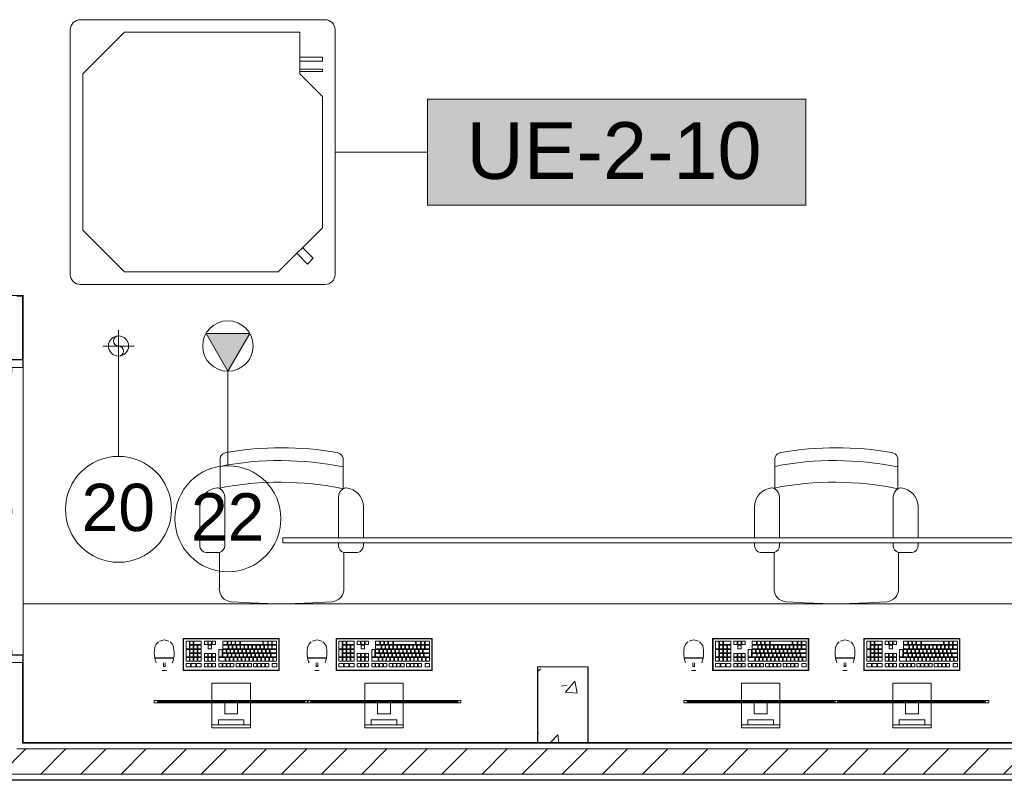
# Model space of a CAD drawing. Header units: metres. Extents: x 1.7 to 42.3, y -72.9 to -47.6.
# Tile 185 of 216: x 28.5 to 32.4, y -71.9 to -68.9. Entities that reach past the tile are written whole.
import ezdxf

# ---------------------------------------------------------------- set-up
doc = ezdxf.new("R2010")
doc.units = ezdxf.units.M
for name, pattern in [('Oculto 1_5', [0.0022, 0.0015, -0.0007]), ('Traço', [0.006, 0.003, -0.003]), ('Traço_2_', [0.006, 0.003, -0.003])]:
    doc.linetypes.add(name, pattern=pattern)
for name, color, linetype, lineweight in [('A-COLS', 7, 'Continuous', 18), ('A-FLOR', 7, 'Continuous', 18), ('A-GENM', 7, 'Continuous', 18), ('A-GLAZ', 7, 'Continuous', 18), ('A-WALL', 7, 'Continuous', 18), ('A-WALL-PATT', 7, 'Continuous', 18), ('I-FURN', 7, 'Continuous', 18), ('M-EQPM', 7, 'Continuous', 18), ('M-MNTG', 7, 'Continuous', 18), ('S-COLS', 7, 'Continuous', 18)]:
    doc.layers.add(name, color=color, linetype=linetype, lineweight=lineweight)
for name, color, linetype, lineweight, true_color in [('A-GLAZ-HDLN', 7, 'Traço', 25, 0x00007f), ('M-EQPM-IDEN', 1, 'Continuous', 9, 0xff0000), ('M-MNTG-IDEN', 1, 'Continuous', 9, 0xff0000)]:
    doc.layers.add(name, color=color, linetype=linetype, lineweight=lineweight, true_color=true_color)
doc.styles.add('Arial_1', font='arial.ttf', dxfattribs={"height": 0.1875})
doc.styles.add('Arial_2', font='arial.ttf', dxfattribs={"height": 0.225})
pattern_1 = [(50, (21.555, -62.9), (0.546555, -0.047815), [0.05715, -0.62865]), (355, (21.555, -62.9), (-0.105728, 0.573166), [0.04572, -0.50292]), (100.451, (21.601, -62.904), (0.440828, 0.525349), [0.04857, -0.53427]), (46.184, (21.555, -62.748), (0.813237, -0.12613), [0.08573, -0.94298]), (96.636, (21.623, -62.758), (0.712212, 0.742287), [0.07286, -0.80141]), (351.184, (21.555, -62.748), (0.712217, 0.742274), [0.06858, -0.75438]), (21, (21.631, -62.786), (0.454846, -0.306795), [0.05715, -0.62865]), (326, (21.631, -62.786), (0.185405, 0.55256), [0.04572, -0.50292]), (71.451, (21.669, -62.811), (0.640251, 0.245763), [0.04857, -0.53427]), (37.5, (21.555, -62.9), (0.009261, 0.2536672), [0.02515, -0.47168, 0.02515, -0.48539, -0.50482]), (37.5, (21.555, -62.9), (0.009261, 0.2536672), [-1.007, 0.02515, -0.47968]), (7.5, (21.555, -62.9), (0.2004558, 0.300546), [0.02515, -0.26594, 0.02515, -0.46025, -0.1924]), (7.5, (21.555, -62.9), (0.2004558, 0.300546), [-0.77648, 0.02515, -0.16726]), (327.5, (21.385, -62.9), (0.4067682, -0.0171882), [0.02515, -0.16535, 0.02515, -0.56921, -0.78867]), (327.5, (21.385, -62.9), (0.4067682, -0.0171882), [-0.78486, 0.02515, -0.76352]), (317.5, (21.309, -62.9), (0.444383, 0.0762794), [0.02515, -0.2225, 0.02515, -0.36957, -0.56007]), (317.5, (21.309, -62.9), (0.444383, 0.0762794), [-0.64237, 0.02515, -0.53492])]

# ---------------------------------------------------------------- blocks, each defined once
blk = doc.blocks.new('JANELA1 - Paineis _2x1_ 1_20 x _1 2-7881280-2PAV - FRIGORÍFICA')
at = {"layer": 'A-GLAZ', "color": 253, "true_color": 0xaaaaaa}
for p, q in [((-0.6, 0.075), (-0.57, 0.075)), ((-0.6, -0.075), (-0.6, 0.075)), ((-0.57, 0.075), (-0.57, 0.03)), ((0.57, 0.075), (-0.57, 0.075)), ((0.57, 0.075), (0.6, 0.075)), ((0.57, 0.03), (0.57, 0.075)), ((0.6, 0.075), (0.6, -0.075)), ((-0.55, 0.03), (-0.57, 0.03)), ((-0.57, 0.03), (-0.57, -0.03)), ((-0.55, -0.03), (-0.55, 0.03)), ((-0.55, 0.02), (-0.01, 0.02)), ((-0.01, 0.005), (-0.55, 0.005)), ((0.01, 0.03), (-0.01, 0.03)), ((-0.01, 0.03), (-0.01, -0.03)), ((0.01, -0.03), (0.01, 0.03)), ((0.01, 0.02), (0.55, 0.02)), ((0.55, 0.005), (0.01, 0.005)), ((0.57, 0.03), (0.55, 0.03)), ((0.55, 0.03), (0.55, -0.03)), ((0.57, -0.03), (0.57, 0.03)), ((-0.57, -0.03), (-0.55, -0.03)), ((-0.57, -0.03), (-0.57, -0.075)), ((-0.01, -0.03), (0.01, -0.03)), ((0.55, -0.03), (0.57, -0.03)), ((0.57, -0.075), (0.57, -0.03)), ((-0.57, -0.075), (-0.6, -0.075)), ((-0.57, -0.075), (0.57, -0.075)), ((0.6, -0.075), (0.57, -0.075))]:
    blk.add_line(p, q, dxfattribs=at)
at = {"layer": 'A-GLAZ-HDLN', "color": 9, "linetype": 'Traço_2_', "true_color": 0xaaaad4}
for p, q in [((-0.57, 0.075), (-0.6, 0.075)), ((-0.6, 0.075), (-0.6, -0.075)), ((-0.57, -0.075), (-0.57, 0.075)), ((0.6, 0.075), (0.57, 0.075)), ((0.57, 0.075), (0.57, -0.075)), ((0.6, -0.075), (0.6, 0.075)), ((0.55, 0.02), (-0.55, 0.02)), ((-0.55, 0.02), (-0.55, 0.005)), ((-0.55, 0.005), (0.55, 0.005)), ((0.55, 0.005), (0.55, 0.02)), ((-0.6, -0.075), (-0.57, -0.075)), ((0.57, -0.075), (0.6, -0.075))]:
    blk.add_line(p, q, dxfattribs=at)
blk = doc.blocks.new('CADEIRA GIRATÓRIA OPERACIONAL COM BRAÇO - High Back Fully Upholstered-V3-2PAV - FRIGORÍFICA')
at = {"layer": 'I-FURN', "color": 253, "true_color": 0xaaaaaa}
for p, q in [((-0.1421, -0.0052), (-0.2007, -0.0078)), ((0.2007, -0.0078), (0.1421, -0.0052)), ((-0.2469, -0.0612), (-0.2469, -0.2036)), ((0.2469, -0.2036), (0.2469, -0.0612)), ((-0.3242, -0.2293), (-0.3242, -0.2411)), ((-0.2469, -0.2036), (-0.3007, -0.2036)), ((-0.2252, -0.2315), (-0.2252, -0.2411)), ((0.2252, -0.2315), (0.2252, -0.4225)), ((0.3007, -0.2036), (0.2469, -0.2036)), ((0.3242, -0.3887), (0.3242, -0.2293)), ((-0.3242, -0.2611), (-0.3242, -0.3887)), ((-0.2252, -0.2611), (-0.2252, -0.4225)), ((-0.2439, -0.4559), (-0.2439, -0.5772)), ((0.2439, -0.5772), (0.2439, -0.4559))]:
    blk.add_line(p, q, dxfattribs=at)
for centre, radius, start, end in [((0, -1.953), 1.953, 85.8275, 94.1725), ((-0.195, -0.0595), 0.052, 96.2753, 181.8688), ((0.195, -0.0595), 0.052, 358.1312, 83.7247), ((-0.2983, -0.2293), 0.0259, 95.2759, 180), ((-0.2539, -0.2315), 0.0287, 360, 75.9119), ((0.2539, -0.2315), 0.0287, 104.0881, 180), ((0.2983, -0.2293), 0.0259, 360, 84.7241), ((-0.2492, -0.3843), 0.0751, 183.3831, 264.7806), ((0.2492, -0.3843), 0.0751, 275.2194, 356.6169), ((-0.2643, -0.4225), 0.0391, 301.4893, 360), ((0.2643, -0.4225), 0.0391, 180, 238.5107), ((-0.2543, -0.4408), 0.0184, 264.7806, 304.7545), ((0.0083, 0.7541), 1.236, 258.2294, 281.0827), ((0.2543, -0.4408), 0.0184, 235.2455, 275.2194), ((0.2543, -0.4408), 0.0184, 235.2455, 275.2194), ((0.0063, 0.6682), 1.236, 258.3229, 281.0827), ((-0.2192, -0.5734), 0.0249, 188.7931, 252.7089), ((0.2192, -0.5734), 0.0249, 287.2911, 351.2069), ((-0.1985, -0.5252), 0.0773, 248.6542, 253.5306), ((0, 0.6572), 1.2757, 260.0509, 279.9491), ((0.1985, -0.5252), 0.0773, 286.4694, 291.3458)]:
    blk.add_arc(centre, radius, start, end, dxfattribs=at)
blk = doc.blocks.new('CADEIRA GIRATÓRIA OPERACIONAL COM BRAÇO - High Back Fully Upholstered-V4-2PAV - FRIGORÍFICA')
at = {"layer": 'I-FURN', "color": 253, "true_color": 0xaaaaaa}
for p, q in [((-0.1421, -0.0052), (-0.2007, -0.0078)), ((0.2007, -0.0078), (0.1421, -0.0052)), ((-0.2469, -0.0612), (-0.2469, -0.2036)), ((0.2469, -0.2036), (0.2469, -0.0612)), ((-0.3242, -0.2293), (-0.3242, -0.2411)), ((-0.2469, -0.2036), (-0.3007, -0.2036)), ((-0.2252, -0.2315), (-0.2252, -0.2411)), ((0.2252, -0.2315), (0.2252, -0.2411)), ((0.3007, -0.2036), (0.2469, -0.2036)), ((0.3242, -0.2411), (0.3242, -0.2293)), ((-0.3242, -0.2611), (-0.3242, -0.3887)), ((-0.2252, -0.2611), (-0.2252, -0.4225)), ((0.2252, -0.2611), (0.2252, -0.4225)), ((0.3242, -0.3887), (0.3242, -0.2611)), ((-0.2439, -0.4559), (-0.2439, -0.5772)), ((0.2439, -0.5772), (0.2439, -0.4559))]:
    blk.add_line(p, q, dxfattribs=at)
for centre, radius, start, end in [((0, -1.953), 1.953, 85.8275, 94.1725), ((-0.195, -0.0595), 0.052, 96.2753, 181.8688), ((0.195, -0.0595), 0.052, 358.1312, 83.7247), ((-0.2983, -0.2293), 0.0259, 95.2759, 180), ((-0.2539, -0.2315), 0.0287, 360, 75.9119), ((0.2539, -0.2315), 0.0287, 104.0881, 180), ((0.2983, -0.2293), 0.0259, 360, 84.7241), ((-0.2492, -0.3843), 0.0751, 183.3831, 264.7806), ((0.2492, -0.3843), 0.0751, 275.2194, 356.6169), ((-0.2643, -0.4225), 0.0391, 301.4893, 360), ((0.2643, -0.4225), 0.0391, 180, 238.5107), ((-0.2543, -0.4408), 0.0184, 264.7806, 304.7545), ((0.0083, 0.7541), 1.236, 258.2294, 281.0827), ((0.2543, -0.4408), 0.0184, 235.2455, 275.2194), ((0.2543, -0.4408), 0.0184, 235.2455, 275.2194), ((0.0063, 0.6682), 1.236, 258.3229, 281.0827), ((-0.2192, -0.5734), 0.0249, 188.7931, 252.7089), ((0.2192, -0.5734), 0.0249, 287.2911, 351.2069), ((-0.1985, -0.5252), 0.0773, 248.6542, 253.5306), ((0, 0.6572), 1.2757, 260.0509, 279.9491), ((0.1985, -0.5252), 0.0773, 286.4694, 291.3458)]:
    blk.add_arc(centre, radius, start, end, dxfattribs=at)
blk = doc.blocks.new('COMPUTADOR_ TECLADO_MONITOR_MOUSE - Keyboard-2902647-2PAV - FRIGORÍFICA')
at = {"layer": 'A-GENM', "color": 253, "true_color": 0xaaaaaa}
for p, q in [((0.0762, 0.2274), (-0.0762, 0.2274)), ((-0.0762, 0.2274), (-0.0762, 0.2147)), ((-0.0762, 0.2147), (0.0762, 0.2147)), ((-0.0762, 0.2084), (-0.0762, 0.2147)), ((-0.0762, 0.1278), (-0.0762, 0.2084)), ((0.0508, 0.2147), (-0.0508, 0.2147)), ((-0.0508, 0.2147), (-0.0508, 0.1957)), ((-0.0508, 0.1957), (0.0508, 0.1957)), ((0.0508, 0.1957), (0.0508, 0.2147)), ((0.0762, 0.2147), (0.0762, 0.2274)), ((0.0762, 0.2147), (0.0762, 0.2084)), ((0.0762, 0.2084), (0.0762, 0.1278)), ((0.0254, 0.1711), (-0.0254, 0.1711)), ((-0.0254, 0.1711), (-0.0254, 0.1278)), ((0.0254, 0.1278), (0.0254, 0.1711)), ((0.3048, 0.1278), (-0.3048, 0.1278)), ((-0.3048, 0.1278), (-0.3048, 0.1183)), ((-0.3048, 0.1183), (-0.2921, 0.1183)), ((-0.2921, 0.1183), (-0.2921, 0.1246)), ((-0.2921, 0.1246), (0.2921, 0.1246)), ((0.2921, 0.1246), (-0.2921, 0.1246)), ((-0.2921, 0.1246), (-0.2921, 0.1214)), ((-0.2921, 0.1214), (0.2921, 0.1214)), ((0.2921, 0.1183), (-0.2921, 0.1183)), ((-0.0762, 0.0496), (-0.0762, 0.1183)), ((-0.0254, 0.1278), (0.0254, 0.1278)), ((0.0762, 0.1183), (0.0762, 0.0496)), ((0.2921, 0.1246), (0.2921, 0.1183)), ((0.2921, 0.1214), (0.2921, 0.1246)), ((0.2921, 0.1183), (0.3048, 0.1183)), ((0.3048, 0.1183), (0.3048, 0.1278)), ((-0.0762, 0.0496), (0.0762, 0.0496)), ((-0.1905, 0), (0.1905, 0)), ((-0.1905, -0.127), (-0.1905, 0)), ((-0.1889, -0.0032), (-0.1889, -0.1238)), ((0.1873, -0.0016), (-0.1873, -0.0016)), ((-0.1632, -0.0146), (-0.1808, -0.0146)), ((-0.1808, -0.0146), (-0.1808, -0.0285)), ((-0.1808, -0.0285), (-0.1632, -0.0285)), ((-0.1671, -0.0376), (-0.1804, -0.0376)), ((-0.1804, -0.0376), (-0.1804, -0.0515)), ((-0.1671, -0.0515), (-0.1671, -0.0376)), ((-0.1514, -0.0376), (-0.1647, -0.0376)), ((-0.1647, -0.0376), (-0.1647, -0.0515)), ((-0.1632, -0.0285), (-0.1632, -0.0146)), ((-0.1514, -0.0515), (-0.1514, -0.0376)), ((-0.1358, -0.0146), (-0.149, -0.0146)), ((-0.149, -0.0146), (-0.149, -0.0285)), ((-0.149, -0.0285), (-0.1358, -0.0285)), ((-0.1358, -0.0376), (-0.149, -0.0376)), ((-0.149, -0.0376), (-0.149, -0.0515)), ((-0.1358, -0.0285), (-0.1358, -0.0146)), ((-0.1358, -0.0515), (-0.1358, -0.0376)), ((-0.1201, -0.0146), (-0.1333, -0.0146)), ((-0.1333, -0.0146), (-0.1333, -0.0285)), ((-0.1333, -0.0285), (-0.1201, -0.0285)), ((-0.1201, -0.0376), (-0.1333, -0.0376)), ((-0.1333, -0.0376), (-0.1333, -0.0515)), ((-0.1201, -0.0285), (-0.1201, -0.0146)), ((-0.1201, -0.0515), (-0.1201, -0.0376)), ((-0.1044, -0.0146), (-0.1177, -0.0146)), ((-0.1177, -0.0146), (-0.1177, -0.0285)), ((-0.1177, -0.0285), (-0.1044, -0.0285)), ((-0.1044, -0.0376), (-0.1177, -0.0376)), ((-0.1177, -0.0376), (-0.1177, -0.0515)), ((-0.1044, -0.0285), (-0.1044, -0.0146)), ((-0.1044, -0.0515), (-0.1044, -0.0376)), ((-0.0887, -0.0146), (-0.102, -0.0146)), ((-0.102, -0.0146), (-0.102, -0.0285)), ((-0.102, -0.0285), (-0.0887, -0.0285)), ((-0.0887, -0.0376), (-0.102, -0.0376)), ((-0.102, -0.0376), (-0.102, -0.0515)), ((-0.0887, -0.0285), (-0.0887, -0.0146)), ((-0.0887, -0.0515), (-0.0887, -0.0376)), ((-0.0731, -0.0376), (-0.0863, -0.0376)), ((-0.0863, -0.0376), (-0.0863, -0.0515)), ((-0.0668, -0.0146), (-0.0801, -0.0146)), ((-0.0801, -0.0146), (-0.0801, -0.0285)), ((-0.0801, -0.0285), (-0.0668, -0.0285)), ((-0.0731, -0.0515), (-0.0731, -0.0376)), ((-0.0574, -0.0376), (-0.0706, -0.0376)), ((-0.0706, -0.0376), (-0.0706, -0.0515)), ((-0.0668, -0.0285), (-0.0668, -0.0146)), ((-0.0512, -0.0146), (-0.0644, -0.0146)), ((-0.0644, -0.0146), (-0.0644, -0.0285)), ((-0.0644, -0.0285), (-0.0512, -0.0285)), ((-0.0574, -0.0515), (-0.0574, -0.0376)), ((-0.0417, -0.0376), (-0.055, -0.0376)), ((-0.055, -0.0376), (-0.055, -0.0515)), ((-0.0512, -0.0285), (-0.0512, -0.0146)), ((-0.0355, -0.0146), (-0.0488, -0.0146)), ((-0.0488, -0.0146), (-0.0488, -0.0285)), ((-0.0488, -0.0285), (-0.0355, -0.0285)), ((-0.0417, -0.0515), (-0.0417, -0.0376)), ((-0.026, -0.0376), (-0.0393, -0.0376)), ((-0.0393, -0.0376), (-0.0393, -0.0515)), ((-0.0355, -0.0285), (-0.0355, -0.0146)), ((-0.0198, -0.0146), (-0.0331, -0.0146)), ((-0.0331, -0.0146), (-0.0331, -0.0285)), ((-0.0331, -0.0285), (-0.0198, -0.0285)), ((-0.026, -0.0515), (-0.026, -0.0376)), ((-0.0103, -0.0376), (-0.0236, -0.0376)), ((-0.0236, -0.0376), (-0.0236, -0.0515)), ((-0.0198, -0.0285), (-0.0198, -0.0146)), ((0.0021, -0.0146), (-0.0112, -0.0146)), ((-0.0112, -0.0146), (-0.0112, -0.0285)), ((-0.0112, -0.0285), (0.0021, -0.0285)), ((-0.0103, -0.0515), (-0.0103, -0.0376)), ((0.0053, -0.0376), (-0.0079, -0.0376)), ((-0.0079, -0.0376), (-0.0079, -0.0515)), ((0.0021, -0.0285), (0.0021, -0.0146)), ((0.0177, -0.0146), (0.0045, -0.0146)), ((0.0045, -0.0146), (0.0045, -0.0285)), ((0.0045, -0.0285), (0.0177, -0.0285)), ((0.0053, -0.0515), (0.0053, -0.0376)), ((0.021, -0.0376), (0.0077, -0.0376)), ((0.0077, -0.0376), (0.0077, -0.0515)), ((0.0177, -0.0285), (0.0177, -0.0146)), ((0.0334, -0.0146), (0.0202, -0.0146)), ((0.0202, -0.0146), (0.0202, -0.0285)), ((0.0202, -0.0285), (0.0334, -0.0285)), ((0.021, -0.0515), (0.021, -0.0376)), ((0.0491, -0.0376), (0.0234, -0.0376)), ((0.0234, -0.0376), (0.0234, -0.0515)), ((0.0334, -0.0285), (0.0334, -0.0146)), ((0.0491, -0.0146), (0.0358, -0.0146)), ((0.0358, -0.0146), (0.0358, -0.0285)), ((0.0358, -0.0285), (0.0491, -0.0285)), ((0.0491, -0.0285), (0.0491, -0.0146)), ((0.0491, -0.0515), (0.0491, -0.0376)), ((0.075, -0.0146), (0.0617, -0.0146)), ((0.0617, -0.0146), (0.0617, -0.0285)), ((0.0617, -0.0285), (0.075, -0.0285)), ((0.075, -0.0376), (0.0617, -0.0376)), ((0.0617, -0.0376), (0.0617, -0.0515)), ((0.075, -0.0285), (0.075, -0.0146)), ((0.075, -0.0515), (0.075, -0.0376)), ((0.0906, -0.0146), (0.0774, -0.0146)), ((0.0774, -0.0146), (0.0774, -0.0285)), ((0.0774, -0.0285), (0.0906, -0.0285)), ((0.0906, -0.0376), (0.0774, -0.0376)), ((0.0774, -0.0376), (0.0774, -0.0515)), ((0.0906, -0.0285), (0.0906, -0.0146)), ((0.0906, -0.0515), (0.0906, -0.0376)), ((0.1063, -0.0146), (0.093, -0.0146)), ((0.093, -0.0146), (0.093, -0.0285)), ((0.093, -0.0285), (0.1063, -0.0285)), ((0.1063, -0.0376), (0.093, -0.0376)), ((0.093, -0.0376), (0.093, -0.0515)), ((0.1063, -0.0285), (0.1063, -0.0146)), ((0.1063, -0.0515), (0.1063, -0.0376)), ((0.1372, -0.0146), (0.1188, -0.0146)), ((0.1188, -0.0146), (0.1188, -0.0285)), ((0.1188, -0.0285), (0.1372, -0.0285)), ((0.1321, -0.0376), (0.1188, -0.0376)), ((0.1188, -0.0376), (0.1188, -0.0515)), ((0.1321, -0.0515), (0.1321, -0.0376)), ((0.1477, -0.0376), (0.1345, -0.0376)), ((0.1345, -0.0376), (0.1345, -0.0515)), ((0.1372, -0.0285), (0.1372, -0.0146)), ((0.1581, -0.0146), (0.1398, -0.0146)), ((0.1398, -0.0146), (0.1398, -0.0285)), ((0.1398, -0.0285), (0.1581, -0.0285)), ((0.1477, -0.0515), (0.1477, -0.0376)), ((0.1634, -0.0376), (0.1501, -0.0376)), ((0.1501, -0.0376), (0.1501, -0.0515)), ((0.1581, -0.0285), (0.1581, -0.0146)), ((0.1791, -0.0146), (0.1607, -0.0146)), ((0.1607, -0.0146), (0.1607, -0.0285)), ((0.1607, -0.0285), (0.1791, -0.0285)), ((0.1634, -0.0515), (0.1634, -0.0376)), ((0.1791, -0.0376), (0.1658, -0.0376)), ((0.1658, -0.0376), (0.1658, -0.0515)), ((0.1791, -0.0285), (0.1791, -0.0146)), ((0.1791, -0.0515), (0.1791, -0.0376)), ((0.1889, -0.1238), (0.1889, -0.0032)), ((0.1905, 0), (0.1905, -0.127)), ((0.2742, 0), (0.2569, 0)), ((0.2686, -0.0156), (0.2622, -0.0156)), ((0.2622, -0.0156), (0.2622, -0.0303)), ((0.2686, -0.0303), (0.2686, -0.0156)), ((-0.1804, -0.0515), (-0.1671, -0.0515)), ((-0.1591, -0.0539), (-0.1804, -0.0539)), ((-0.1804, -0.0539), (-0.1804, -0.0678)), ((-0.1804, -0.0678), (-0.1591, -0.0678)), ((-0.1547, -0.0702), (-0.1804, -0.0702)), ((-0.1804, -0.0702), (-0.1804, -0.0841)), ((-0.1647, -0.0515), (-0.1514, -0.0515)), ((-0.1591, -0.0678), (-0.1591, -0.0539)), ((-0.1434, -0.0539), (-0.1566, -0.0539)), ((-0.1566, -0.0539), (-0.1566, -0.0678)), ((-0.1566, -0.0678), (-0.1434, -0.0678)), ((-0.1547, -0.0841), (-0.1547, -0.0702)), ((-0.139, -0.0702), (-0.1523, -0.0702)), ((-0.1523, -0.0702), (-0.1523, -0.0841)), ((-0.149, -0.0515), (-0.1358, -0.0515)), ((-0.1434, -0.0678), (-0.1434, -0.0539)), ((-0.1277, -0.0539), (-0.141, -0.0539)), ((-0.141, -0.0539), (-0.141, -0.0678)), ((-0.141, -0.0678), (-0.1277, -0.0678)), ((-0.139, -0.0841), (-0.139, -0.0702)), ((-0.1233, -0.0702), (-0.1366, -0.0702)), ((-0.1366, -0.0702), (-0.1366, -0.0841)), ((-0.1333, -0.0515), (-0.1201, -0.0515)), ((-0.1277, -0.0678), (-0.1277, -0.0539)), ((-0.112, -0.0539), (-0.1253, -0.0539)), ((-0.1253, -0.0539), (-0.1253, -0.0678)), ((-0.1253, -0.0678), (-0.112, -0.0678)), ((-0.1233, -0.0841), (-0.1233, -0.0702)), ((-0.1076, -0.0702), (-0.1209, -0.0702)), ((-0.1209, -0.0702), (-0.1209, -0.0841)), ((-0.1177, -0.0515), (-0.1044, -0.0515)), ((-0.112, -0.0678), (-0.112, -0.0539)), ((-0.0964, -0.0539), (-0.1096, -0.0539)), ((-0.1096, -0.0539), (-0.1096, -0.0678)), ((-0.1096, -0.0678), (-0.0964, -0.0678)), ((-0.1076, -0.0841), (-0.1076, -0.0702)), ((-0.092, -0.0702), (-0.1052, -0.0702)), ((-0.1052, -0.0702), (-0.1052, -0.0841)), ((-0.102, -0.0515), (-0.0887, -0.0515)), ((-0.0964, -0.0678), (-0.0964, -0.0539)), ((-0.0807, -0.0539), (-0.0939, -0.0539)), ((-0.0939, -0.0539), (-0.0939, -0.0678)), ((-0.0939, -0.0678), (-0.0807, -0.0678)), ((-0.092, -0.0841), (-0.092, -0.0702)), ((-0.0763, -0.0702), (-0.0896, -0.0702)), ((-0.0896, -0.0702), (-0.0896, -0.0841)), ((-0.0863, -0.0515), (-0.0731, -0.0515)), ((-0.0807, -0.0678), (-0.0807, -0.0539)), ((-0.065, -0.0539), (-0.0783, -0.0539)), ((-0.0783, -0.0539), (-0.0783, -0.0678)), ((-0.0783, -0.0678), (-0.065, -0.0678)), ((-0.0763, -0.0841), (-0.0763, -0.0702)), ((-0.0606, -0.0702), (-0.0739, -0.0702)), ((-0.0739, -0.0702), (-0.0739, -0.0841)), ((-0.0706, -0.0515), (-0.0574, -0.0515)), ((-0.065, -0.0678), (-0.065, -0.0539)), ((-0.0493, -0.0539), (-0.0626, -0.0539)), ((-0.0626, -0.0539), (-0.0626, -0.0678)), ((-0.0626, -0.0678), (-0.0493, -0.0678)), ((-0.0606, -0.0841), (-0.0606, -0.0702)), ((-0.0449, -0.0702), (-0.0582, -0.0702)), ((-0.0582, -0.0702), (-0.0582, -0.0841)), ((-0.055, -0.0515), (-0.0417, -0.0515)), ((-0.0493, -0.0678), (-0.0493, -0.0539)), ((-0.0336, -0.0539), (-0.0469, -0.0539)), ((-0.0469, -0.0539), (-0.0469, -0.0678)), ((-0.0469, -0.0678), (-0.0336, -0.0678)), ((-0.0449, -0.0841), (-0.0449, -0.0702)), ((-0.0293, -0.0702), (-0.0425, -0.0702)), ((-0.0425, -0.0702), (-0.0425, -0.0841)), ((-0.0393, -0.0515), (-0.026, -0.0515)), ((-0.0336, -0.0678), (-0.0336, -0.0539)), ((-0.018, -0.0539), (-0.0312, -0.0539)), ((-0.0312, -0.0539), (-0.0312, -0.0678)), ((-0.0312, -0.0678), (-0.018, -0.0678)), ((-0.0293, -0.0841), (-0.0293, -0.0702)), ((-0.0136, -0.0702), (-0.0268, -0.0702)), ((-0.0268, -0.0702), (-0.0268, -0.0841)), ((-0.0236, -0.0515), (-0.0103, -0.0515)), ((-0.018, -0.0678), (-0.018, -0.0539)), ((-0.0023, -0.0539), (-0.0156, -0.0539)), ((-0.0156, -0.0539), (-0.0156, -0.0678)), ((-0.0156, -0.0678), (-0.0023, -0.0678)), ((-0.0136, -0.0841), (-0.0136, -0.0702)), ((0.0021, -0.0702), (-0.0112, -0.0702)), ((-0.0112, -0.0702), (-0.0112, -0.0841)), ((-0.0079, -0.0515), (0.0053, -0.0515)), ((-0.0023, -0.0678), (-0.0023, -0.0539)), ((0.0134, -0.0539), (0.0001, -0.0539)), ((0.0001, -0.0539), (0.0001, -0.0678)), ((0.0001, -0.0678), (0.0134, -0.0678)), ((0.0021, -0.0841), (0.0021, -0.0702)), ((0.0178, -0.0702), (0.0045, -0.0702)), ((0.0045, -0.0702), (0.0045, -0.0841)), ((0.0077, -0.0515), (0.021, -0.0515)), ((0.0134, -0.0678), (0.0134, -0.0539)), ((0.0334, -0.0539), (0.0158, -0.0539)), ((0.0158, -0.0539), (0.0158, -0.0678)), ((0.0158, -0.0678), (0.0334, -0.0678)), ((0.0178, -0.0841), (0.0178, -0.0702)), ((0.0334, -0.0702), (0.0202, -0.0702)), ((0.0202, -0.0702), (0.0202, -0.0841)), ((0.0234, -0.0515), (0.0491, -0.0515)), ((0.0334, -0.0678), (0.0334, -0.0539)), ((0.0334, -0.0841), (0.0334, -0.0702)), ((0.0491, -0.0539), (0.0359, -0.0539)), ((0.0359, -0.0539), (0.0359, -0.0841)), ((0.0491, -0.0841), (0.0491, -0.0539)), ((0.0617, -0.0515), (0.075, -0.0515)), ((0.0617, -0.0539), (0.0617, -0.0678)), ((0.075, -0.0539), (0.0617, -0.0539)), ((0.0617, -0.0678), (0.075, -0.0678)), ((0.075, -0.0678), (0.075, -0.0539)), ((0.0774, -0.0515), (0.0906, -0.0515)), ((0.0774, -0.0539), (0.0774, -0.0678)), ((0.0906, -0.0539), (0.0774, -0.0539)), ((0.0774, -0.0678), (0.0906, -0.0678)), ((0.0906, -0.0678), (0.0906, -0.0539)), ((0.093, -0.0515), (0.1063, -0.0515)), ((0.093, -0.0539), (0.093, -0.0678)), ((0.1063, -0.0539), (0.093, -0.0539)), ((0.093, -0.0678), (0.1063, -0.0678)), ((0.1063, -0.0678), (0.1063, -0.0539)), ((0.1188, -0.0515), (0.1321, -0.0515)), ((0.1321, -0.0539), (0.1188, -0.0539)), ((0.1188, -0.0539), (0.1188, -0.0678)), ((0.1188, -0.0678), (0.1321, -0.0678)), ((0.1321, -0.0702), (0.1188, -0.0702)), ((0.1188, -0.0702), (0.1188, -0.0841)), ((0.1321, -0.0678), (0.1321, -0.0539)), ((0.1321, -0.0841), (0.1321, -0.0702)), ((0.1345, -0.0515), (0.1477, -0.0515)), ((0.1477, -0.0539), (0.1345, -0.0539)), ((0.1345, -0.0539), (0.1345, -0.0678)), ((0.1345, -0.0678), (0.1477, -0.0678)), ((0.1477, -0.0702), (0.1345, -0.0702)), ((0.1345, -0.0702), (0.1345, -0.0841)), ((0.1477, -0.0678), (0.1477, -0.0539)), ((0.1477, -0.0841), (0.1477, -0.0702)), ((0.1501, -0.0515), (0.1634, -0.0515)), ((0.1634, -0.0539), (0.1501, -0.0539)), ((0.1501, -0.0539), (0.1501, -0.0678)), ((0.1501, -0.0678), (0.1634, -0.0678)), ((0.1634, -0.0702), (0.1501, -0.0702)), ((0.1501, -0.0702), (0.1501, -0.0841)), ((0.1634, -0.0678), (0.1634, -0.0539)), ((0.1634, -0.0841), (0.1634, -0.0702)), ((0.1658, -0.0515), (0.1791, -0.0515)), ((0.1791, -0.0539), (0.1658, -0.0539)), ((0.1658, -0.0539), (0.1658, -0.0841)), ((0.1791, -0.0841), (0.1791, -0.0539)), ((0.3031, -0.0502), (0.228, -0.0502)), ((0.303, -0.0493), (0.2281, -0.0493)), ((0.229, -0.0493), (0.229, -0.0502)), ((0.229, -0.0502), (0.229, -0.0493)), ((0.3022, -0.0502), (0.3022, -0.0493)), ((0.3022, -0.0493), (0.3022, -0.0502)), ((-0.1804, -0.0841), (-0.1547, -0.0841)), ((-0.163, -0.0865), (-0.1804, -0.0865)), ((-0.1804, -0.0865), (-0.1804, -0.1004)), ((-0.1804, -0.1004), (-0.163, -0.1004)), ((-0.163, -0.1028), (-0.1804, -0.1028)), ((-0.1804, -0.1028), (-0.1804, -0.1167)), ((-0.1804, -0.1167), (-0.163, -0.1167)), ((-0.163, -0.1004), (-0.163, -0.0865)), ((-0.163, -0.1167), (-0.163, -0.1028)), ((-0.1473, -0.0865), (-0.1606, -0.0865)), ((-0.1606, -0.0865), (-0.1606, -0.1004)), ((-0.1606, -0.1004), (-0.1473, -0.1004)), ((-0.1473, -0.1028), (-0.1606, -0.1028)), ((-0.1606, -0.1028), (-0.1606, -0.1167)), ((-0.1606, -0.1167), (-0.1473, -0.1167)), ((-0.1523, -0.0841), (-0.139, -0.0841)), ((-0.1473, -0.1004), (-0.1473, -0.0865)), ((-0.1473, -0.1167), (-0.1473, -0.1028)), ((-0.1317, -0.0865), (-0.1449, -0.0865)), ((-0.1449, -0.0865), (-0.1449, -0.1004)), ((-0.1449, -0.1004), (-0.1317, -0.1004)), ((-0.1275, -0.1028), (-0.1449, -0.1028)), ((-0.1449, -0.1028), (-0.1449, -0.1167)), ((-0.1449, -0.1167), (-0.1275, -0.1167)), ((-0.1366, -0.0841), (-0.1233, -0.0841)), ((-0.1317, -0.1004), (-0.1317, -0.0865)), ((-0.116, -0.0865), (-0.1292, -0.0865)), ((-0.1292, -0.0865), (-0.1292, -0.1004)), ((-0.1292, -0.1004), (-0.116, -0.1004)), ((-0.1275, -0.1167), (-0.1275, -0.1028)), ((-0.0372, -0.1028), (-0.1251, -0.1028)), ((-0.1251, -0.1028), (-0.1251, -0.1167)), ((-0.1251, -0.1167), (-0.0372, -0.1167)), ((-0.1209, -0.0841), (-0.1076, -0.0841)), ((-0.116, -0.1004), (-0.116, -0.0865)), ((-0.1003, -0.0865), (-0.1136, -0.0865)), ((-0.1136, -0.0865), (-0.1136, -0.1004)), ((-0.1136, -0.1004), (-0.1003, -0.1004)), ((-0.1052, -0.0841), (-0.092, -0.0841)), ((-0.1003, -0.1004), (-0.1003, -0.0865)), ((-0.0846, -0.0865), (-0.0979, -0.0865)), ((-0.0979, -0.0865), (-0.0979, -0.1004)), ((-0.0979, -0.1004), (-0.0846, -0.1004)), ((-0.0896, -0.0841), (-0.0763, -0.0841)), ((-0.0846, -0.1004), (-0.0846, -0.0865)), ((-0.069, -0.0865), (-0.0822, -0.0865)), ((-0.0822, -0.0865), (-0.0822, -0.1004)), ((-0.0822, -0.1004), (-0.069, -0.1004)), ((-0.0739, -0.0841), (-0.0606, -0.0841)), ((-0.069, -0.1004), (-0.069, -0.0865)), ((-0.0533, -0.0865), (-0.0665, -0.0865)), ((-0.0665, -0.0865), (-0.0665, -0.1004)), ((-0.0665, -0.1004), (-0.0533, -0.1004)), ((-0.0582, -0.0841), (-0.0449, -0.0841)), ((-0.0533, -0.1004), (-0.0533, -0.0865)), ((-0.0376, -0.0865), (-0.0509, -0.0865)), ((-0.0509, -0.0865), (-0.0509, -0.1004)), ((-0.0509, -0.1004), (-0.0376, -0.1004)), ((-0.0425, -0.0841), (-0.0293, -0.0841)), ((-0.0376, -0.1004), (-0.0376, -0.0865)), ((-0.0372, -0.1167), (-0.0372, -0.1028)), ((-0.0219, -0.0865), (-0.0352, -0.0865)), ((-0.0352, -0.0865), (-0.0352, -0.1004)), ((-0.0352, -0.1004), (-0.0219, -0.1004)), ((-0.0176, -0.1028), (-0.0348, -0.1028)), ((-0.0348, -0.1028), (-0.0348, -0.1167)), ((-0.0348, -0.1167), (-0.0176, -0.1167)), ((-0.0268, -0.0841), (-0.0136, -0.0841)), ((-0.0219, -0.1004), (-0.0219, -0.0865)), ((-0.0062, -0.0865), (-0.0195, -0.0865)), ((-0.0195, -0.0865), (-0.0195, -0.1004)), ((-0.0195, -0.1004), (-0.0062, -0.1004)), ((-0.0176, -0.1167), (-0.0176, -0.1028)), ((-0.0019, -0.1028), (-0.0152, -0.1028)), ((-0.0152, -0.1028), (-0.0152, -0.1167)), ((-0.0152, -0.1167), (-0.0019, -0.1167)), ((-0.0112, -0.0841), (0.0021, -0.0841)), ((-0.0062, -0.1004), (-0.0062, -0.0865)), ((0.0094, -0.0865), (-0.0038, -0.0865)), ((-0.0038, -0.0865), (-0.0038, -0.1004)), ((-0.0038, -0.1004), (0.0094, -0.1004)), ((-0.0019, -0.1167), (-0.0019, -0.1028)), ((0.0138, -0.1028), (0.0005, -0.1028)), ((0.0005, -0.1028), (0.0005, -0.1167)), ((0.0005, -0.1167), (0.0138, -0.1167)), ((0.0045, -0.0841), (0.0178, -0.0841)), ((0.0094, -0.1004), (0.0094, -0.0865)), ((0.0334, -0.0865), (0.0118, -0.0865)), ((0.0118, -0.0865), (0.0118, -0.1004)), ((0.0118, -0.1004), (0.0334, -0.1004)), ((0.0138, -0.1167), (0.0138, -0.1028)), ((0.0334, -0.1028), (0.0162, -0.1028)), ((0.0162, -0.1028), (0.0162, -0.1167)), ((0.0162, -0.1167), (0.0334, -0.1167)), ((0.0202, -0.0841), (0.0334, -0.0841)), ((0.0334, -0.1004), (0.0334, -0.0865)), ((0.0334, -0.1167), (0.0334, -0.1028)), ((0.0359, -0.0841), (0.0491, -0.0841)), ((0.0617, -0.1028), (0.0617, -0.1167)), ((0.075, -0.1028), (0.0617, -0.1028)), ((0.0617, -0.1167), (0.075, -0.1167)), ((0.075, -0.1167), (0.075, -0.1028)), ((0.0906, -0.0865), (0.0774, -0.0865)), ((0.0774, -0.0865), (0.0774, -0.1004)), ((0.0774, -0.1004), (0.0906, -0.1004)), ((0.0774, -0.1028), (0.0774, -0.1167)), ((0.0906, -0.1028), (0.0774, -0.1028)), ((0.0774, -0.1167), (0.0906, -0.1167)), ((0.0906, -0.1004), (0.0906, -0.0865)), ((0.0906, -0.1167), (0.0906, -0.1028)), ((0.093, -0.1028), (0.093, -0.1167)), ((0.1063, -0.1028), (0.093, -0.1028)), ((0.093, -0.1167), (0.1063, -0.1167)), ((0.1063, -0.1167), (0.1063, -0.1028)), ((0.1188, -0.0841), (0.1321, -0.0841)), ((0.1321, -0.0865), (0.1188, -0.0865)), ((0.1188, -0.0865), (0.1188, -0.1004)), ((0.1188, -0.1004), (0.1321, -0.1004)), ((0.1477, -0.1028), (0.1188, -0.1028)), ((0.1188, -0.1028), (0.1188, -0.1167)), ((0.1188, -0.1167), (0.1477, -0.1167)), ((0.1321, -0.1004), (0.1321, -0.0865)), ((0.1345, -0.0841), (0.1477, -0.0841)), ((0.1477, -0.0865), (0.1345, -0.0865)), ((0.1345, -0.0865), (0.1345, -0.1004)), ((0.1345, -0.1004), (0.1477, -0.1004)), ((0.1477, -0.1004), (0.1477, -0.0865)), ((0.1477, -0.1167), (0.1477, -0.1028)), ((0.1501, -0.0841), (0.1634, -0.0841)), ((0.1634, -0.0865), (0.1501, -0.0865)), ((0.1501, -0.0865), (0.1501, -0.1004)), ((0.1501, -0.1004), (0.1634, -0.1004)), ((0.1634, -0.1028), (0.1501, -0.1028)), ((0.1501, -0.1028), (0.1501, -0.1167)), ((0.1501, -0.1167), (0.1634, -0.1167)), ((0.1634, -0.1004), (0.1634, -0.0865)), ((0.1634, -0.1167), (0.1634, -0.1028)), ((0.1658, -0.0841), (0.1791, -0.0841)), ((0.1791, -0.0865), (0.1658, -0.0865)), ((0.1658, -0.0865), (0.1658, -0.1167)), ((0.1658, -0.1167), (0.1791, -0.1167)), ((0.1791, -0.1167), (0.1791, -0.0865)), ((0.1905, -0.127), (-0.1905, -0.127)), ((-0.1873, -0.1254), (0.1873, -0.1254))]:
    blk.add_line(p, q, dxfattribs=at)
for centre, radius, start, end in [((-0.1873, -0.0032), 0.00159, 90, 180), ((0.1873, -0.0032), 0.00159, 0, 90), ((0.3085, -0.0631), 0.0815, 156.5946, 170.2657), ((0.2227, -0.0631), 0.0815, 9.7343, 23.4054), ((0.3509, -0.0704), 0.1246, 170.6435, 189.7343), ((0.1802, -0.0704), 0.1246, 350.2657, 9.3565), ((0.2619, -0.0857), 0.0343, 189.7343, 235.0949), ((0.2697, -0.0694), 0.0523, 244.5006, 265.4994), ((0.2615, -0.0694), 0.0523, 274.5006, 295.4994), ((0.2692, -0.0857), 0.0343, 304.9051, 350.2657), ((-0.1873, -0.1238), 0.00159, 180, 270), ((0.1873, -0.1238), 0.00159, 270, 0)]:
    blk.add_arc(centre, radius, start, end, dxfattribs=at)
blk = doc.blocks.new('Led_Stripe_11805 - Led_Stripe_11805-8119667-2PAV - FRIGORÍFICA')
at = {"layer": 'A-GENM', "color": 253, "true_color": 0xaaaaaa}
for p, q in [((-2, -0.01), (-2, 0.01)), ((-2, 0.01), (2, 0.01)), ((2, 0.01), (2, -0.01)), ((2, -0.01), (-2, -0.01))]:
    blk.add_line(p, q, dxfattribs=at)
blk = doc.blocks.new('4 GRE - ESCOLA DE CINEMA E AUDIOVISUAL CINE REX R07_rvt-1-2PAV - FRIGORÍFICA')
at = {"layer": 'A-WALL-PATT', "true_color": 0xd4d4d4}
h = blk.add_hatch(dxfattribs=at)
h.set_pattern_fill('FP_1', color=254, style=0, pattern_type=2)
h.set_pattern_definition(pattern_1)
h.paths.add_polyline_path([(28.5335, -71.7931), (28.536, -71.7931), (28.536, -71.4764), (28.5335, -71.4764), (28.5335, -71.6558)])
h.paths.add_polyline_path([(28.5339, -70.2764), (28.536, -70.2764), (28.536, -70.0214), (28.5335, -70.0214), (28.5335, -70.2764)])
h = blk.add_hatch(dxfattribs=at)
h.set_pattern_fill('FP_1', color=254, style=0, pattern_type=2)
h.set_pattern_definition(pattern_1)
h.paths.add_polyline_path([(17.4385, -71.7956), (17.4385, -71.7931), (17.436, -71.7931), (17.436, -71.7956)])
h.paths.add_polyline_path([(25.9997, -71.7956), (26.8885, -71.7956), (26.8885, -71.7931), (20.3114, -71.7931), (20.31, -71.7956), (25.3475, -71.7956)])
h.paths.add_polyline_path([(39.8676, -71.7956), (40.1673, -71.7956), (40.1673, -71.7933), (34.6726, -71.7931), (34.6726, -71.7956), (37.0871, -71.7956)])
h.paths.add_polyline_path([(27.0335, -71.7956), (28.3885, -71.7956), (28.3885, -71.7931), (27.0335, -71.7931)])
h.paths.add_polyline_path([(17.5835, -71.7956), (18.9385, -71.7956), (18.9385, -71.7931), (17.5835, -71.7931)])
h.paths.add_polyline_path([(34.6026, -71.7956), (34.6026, -71.7931), (28.5335, -71.7931), (28.5335, -71.7956), (34.4783, -71.7956)])
h.paths.add_polyline_path([(19.0835, -71.7956), (20.2847, -71.7952), (20.2834, -71.7931), (19.0835, -71.7931)])
h = blk.add_hatch(dxfattribs=at)
h.set_pattern_fill('FP_2', color=254, style=0, pattern_type=2)
h.set_pattern_definition([(45, (21.555, -62.9), (-0.0795495, 0.0795495), [])])
h.paths.add_polyline_path([(26.6519, -71.9181), (40.1673, -71.9181), (40.1673, -71.8181), (17.436, -71.8181), (17.436, -71.8793), (17.0502, -71.8793), (17.0502, -71.9181), (25.9997, -71.9181)])
h = blk.add_hatch(dxfattribs=at)
h.set_pattern_fill('FP_1', color=254, style=0, pattern_type=2)
h.set_pattern_definition(pattern_1)
h.paths.add_polyline_path([(26.6519, -71.9431), (40.1673, -71.9431), (40.1673, -71.9406), (17.0502, -71.9406), (17.0502, -71.9431), (25.9997, -71.9431)])
at = {"layer": 'S-COLS', "true_color": 0xaaaaaa}
h = blk.add_hatch(dxfattribs=at)
h.set_pattern_fill('FP_1', color=253, style=0, pattern_type=2)
h.set_pattern_definition(pattern_1)
h.paths.add_polyline_path([(30.7754, -71.7931), (30.7754, -71.4931), (30.5754, -71.4931), (30.5754, -71.7931)])
at = {"layer": 'A-FLOR', "color": 253, "true_color": 0xaaaaaa}
blk.add_line((34.6026, -71.2431), (28.536, -71.2431), dxfattribs=at)
at = {"layer": 'A-WALL', "color": 253, "true_color": 0xaaaaaa}
for p, q in [((28.5335, -70.0214), (28.386, -70.0214)), ((28.511, -70.0239), (28.5335, -70.0239)), ((28.536, -70.0214), (28.5335, -70.0214)), ((28.5335, -70.2764), (28.5335, -70.0239)), ((28.536, -70.2764), (28.536, -70.0214)), ((28.5335, -71.7931), (28.5335, -71.4764)), ((28.536, -71.7931), (28.536, -71.4764)), ((28.5335, -71.7931), (28.5335, -71.7956)), ((34.6026, -71.7956), (28.5335, -71.7956)), ((34.6026, -71.7931), (28.536, -71.7931)), ((34.6026, -71.8181), (28.511, -71.8181)), ((40.1673, -71.9181), (17.0502, -71.9181)), ((40.1673, -71.9406), (17.0502, -71.9406)), ((17.0502, -71.9431), (40.1673, -71.9431))]:
    blk.add_line(p, q, dxfattribs=at)
at = {"layer": 'S-COLS', "color": 253, "true_color": 0xaaaaaa}
for p, q in [((30.7754, -71.4931), (30.5754, -71.4931)), ((30.5754, -71.4931), (30.5754, -71.7931)), ((30.7754, -71.7931), (30.7754, -71.4931)), ((30.5754, -71.7931), (30.7754, -71.7931))]:
    blk.add_line(p, q, dxfattribs=at)
at = {"layer": 'A-GENM', "color": 253, "lineweight": 18, "true_color": 0xaaaaaa, "extrusion": (0, 0, -1), "rotation": 180}
blk.add_blockref('Led_Stripe_11805 - Led_Stripe_11805-8119667-2PAV - FRIGORÍFICA', (-31.566, -70.9919), dxfattribs=at)
at = {"layer": 'A-GENM', "color": 253, "lineweight": 18, "true_color": 0xaaaaaa, "rotation": 180}
for p in [(29.361, -71.5081), (29.9673, -71.5081), (31.461, -71.5081), (32.061, -71.5081)]:
    blk.add_blockref('COMPUTADOR_ TECLADO_MONITOR_MOUSE - Keyboard-2902647-2PAV - FRIGORÍFICA', p, dxfattribs=at)
at = {"layer": 'A-GLAZ', "color": 253, "lineweight": 18, "true_color": 0xaaaaaa, "rotation": 89.99999999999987}
blk.add_blockref('JANELA1 - Paineis _2x1_ 1_20 x _1 2-7881280-2PAV - FRIGORÍFICA', (28.461, -70.8764), dxfattribs=at)
at = {"layer": 'I-FURN', "color": 253, "lineweight": 18, "true_color": 0xaaaaaa, "rotation": 180}
for name, p in [('CADEIRA GIRATÓRIA OPERACIONAL COM BRAÇO - High Back Fully Upholstered-V3-2PAV - FRIGORÍFICA', (29.561, -71.2431)), ('CADEIRA GIRATÓRIA OPERACIONAL COM BRAÇO - High Back Fully Upholstered-V4-2PAV - FRIGORÍFICA', (31.761, -71.2431))]:
    blk.add_blockref(name, p, dxfattribs=at)
blk = doc.blocks.new('Family - P57-300280-2PAV - FRIGORÍFICA')
at = {"layer": 'S-COLS', "color": 253, "true_color": 0xaaaaaa}
for p, q in [((-0.1, 0.15), (-0.1, -0.15)), ((0.1, 0.15), (-0.1, 0.15)), ((0.1, -0.15), (0.1, 0.15)), ((-0.1, -0.15), (0.1, -0.15))]:
    blk.add_line(p, q, dxfattribs=at)
blk = doc.blocks.new('Family - P57-301638-2PAV - FRIGORÍFICA')
at = {"layer": 'S-COLS', "color": 253, "true_color": 0xaaaaaa}
for p, q in [((-0.1, 0.15), (-0.1, -0.15)), ((0.1, 0.15), (-0.1, 0.15)), ((0.1, -0.15), (0.1, 0.15)), ((-0.1, -0.15), (0.1, -0.15))]:
    blk.add_line(p, q, dxfattribs=at)
blk = doc.blocks.new('ESTRUTURAL CINE REX _011_IFC-1-2PAV - FRIGORÍFICA')
at = {"layer": 'A-COLS', "color": 253, "lineweight": 18, "true_color": 0xaaaaaa}
blk.add_blockref('Family - P57-301638-2PAV - FRIGORÍFICA', (30.6767, -71.6431), dxfattribs=at)
at = {"layer": 'S-COLS', "color": 253, "lineweight": 18, "true_color": 0xaaaaaa}
blk.add_blockref('Family - P57-300280-2PAV - FRIGORÍFICA', (30.6767, -71.6431), dxfattribs=at)
blk = doc.blocks.new('Ponto de força - PONTO DE FORÇA - EQUIPAMENTO-V51-2PAV - FRIGORÍFICA')
at = {"layer": 'M-MNTG', "linetype": 'Oculto 1_5', "true_color": 0xff0000}
blk.add_hatch(color=1, dxfattribs=at).paths.add_polyline_path([(0, -0.1), (0.0866, 0.05), (-0.0866, 0.05), (-0.0505, -0.0125)])
at = {"layer": 'M-MNTG'}
for p, q in [((0.0866, 0.05), (-0.0866, 0.05)), ((-0.0866, 0.05), (0, -0.1)), ((0, -0.1), (0.0866, 0.05))]:
    blk.add_line(p, q, dxfattribs=at)
blk.add_circle((0, 0), 0.1, dxfattribs=at)
blk = doc.blocks.new('Ponto de dreno - PONTO DE DRENO-878181-2PAV - FRIGORÍFICA')
at = {"layer": 'M-MNTG'}
for p, q in [((0, -0.0625), (0, 0.0625)), ((-0.0625, 0), (0.0625, 0)), ((0, 0.02), (0, 0))]:
    blk.add_line(p, q, dxfattribs=at)
blk.add_circle((0, 0), 0.04, dxfattribs=at)
for centre, start, end in [((0, 0.02), 90, 270), ((0, -0.02), 270, 90)]:
    blk.add_arc(centre, 0.02, start, end, dxfattribs=at)
blk = doc.blocks.new('V8 K7 4V 16_0-18_0kW - MIH160Q4HN18-936059-2PAV - FRIGORÍFICA')
at = {"layer": 'M-EQPM', "color": 1, "true_color": 0xff0000}
for p, q in [((0.485, 0.525), (-0.485, 0.525)), ((-0.525, 0.485), (-0.525, -0.485)), ((-0.31, 0.475), (-0.475, 0.31)), ((-0.475, 0.31), (-0.31, 0.475)), ((0.385, 0.475), (-0.31, 0.475)), ((-0.31, 0.475), (0.3, 0.475)), ((0.3, 0.475), (0.385, 0.475)), ((0.385, 0.31), (0.385, 0.475)), ((0.385, 0.475), (0.385, 0.31)), ((0.525, -0.485), (0.525, 0.485)), ((0.475, 0.3762), (0.385, 0.3762)), ((0.385, 0.3603), (0.475, 0.3603)), ((0.475, 0.3603), (0.475, 0.3762)), ((0.475, 0.3292), (0.385, 0.3292)), ((0.385, 0.3196), (0.475, 0.3196)), ((0.475, 0.3196), (0.475, 0.3292)), ((-0.475, 0.31), (-0.475, -0.31)), ((-0.475, -0.31), (-0.475, 0.31)), ((0.475, 0.22), (0.385, 0.31)), ((0.385, 0.31), (0.475, 0.22)), ((0.475, -0.3), (0.475, 0.22)), ((0.475, 0.22), (0.475, -0.22)), ((0.475, -0.22), (0.475, -0.3)), ((-0.475, -0.31), (-0.31, -0.475)), ((-0.31, -0.475), (-0.475, -0.31)), ((0.3, -0.475), (0.475, -0.3)), ((0.475, -0.3), (0.3, -0.475)), ((0.4387, -0.4211), (0.3963, -0.3787)), ((0.3737, -0.4013), (0.4161, -0.4437)), ((0.4161, -0.4437), (0.4387, -0.4211)), ((-0.31, -0.475), (0.3, -0.475)), ((0.3, -0.475), (-0.31, -0.475)), ((-0.485, -0.525), (0.485, -0.525))]:
    blk.add_line(p, q, dxfattribs=at)
for centre, start, end in [((-0.485, 0.485), 90, 180), ((0.485, 0.485), 360, 90), ((-0.485, -0.485), 180, 270), ((0.485, -0.485), 270, 360)]:
    blk.add_arc(centre, 0.04, start, end, dxfattribs=at)
blk = doc.blocks.new('M_Identificador de auxiliar MEP_BTS - Em caixas-891259-2PAV - FRIGORÍFICA')
at = {"layer": 'M-MNTG-IDEN'}
blk.add_circle((0, 0), 0.0028, dxfattribs=at)
for start, end in [(360, 180), (180, 360)]:
    blk.add_arc((0, 0), 0.0028, start, end, dxfattribs=at)
blk = doc.blocks.new('M_Identificador de equipamento mecânico_BTS - Em caixas-817025-2PAV - FRIGORÍFICA')
at = {"layer": 'M-EQPM-IDEN', "true_color": 0xf5f5f5}
blk.add_hatch(color=7, dxfattribs=at).paths.add_polyline_path([(0.01, 0.0028), (0.01, -0.0028), (-0.01, -0.0028), (-0.01, 0.0028)])
at = {"layer": 'M-EQPM-IDEN'}
for p, q in [((0.01, 0.0028), (-0.01, 0.0028)), ((-0.01, 0.0028), (-0.01, -0.0028)), ((-0.01, 0.0028), (0.01, 0.0028)), ((-0.01, -0.0028), (-0.01, 0.0028)), ((0.01, -0.0028), (0.01, 0.0028)), ((0.01, 0.0028), (0.01, -0.0028)), ((-0.01, -0.0028), (0.01, -0.0028)), ((0.01, -0.0028), (-0.01, -0.0028))]:
    blk.add_line(p, q, dxfattribs=at)

msp = doc.modelspace()

# ---------------------------------------------------------------- linework, layer by layer
at = {"layer": 'M-EQPM-IDEN'}
msp.add_line((29.773, -69.4524), (30.1399, -69.4524), dxfattribs=at)
at = {"layer": 'M-MNTG-IDEN'}
for p, q in [((28.9141, -70.2837), (28.9141, -70.6587)), ((29.348, -70.3212), (29.348, -70.6962))]:
    msp.add_line(p, q, dxfattribs=at)

# ---------------------------------------------------------------- block references
at = {"lineweight": 5}
for name in ['4 GRE - ESCOLA DE CINEMA E AUDIOVISUAL CINE REX R07_rvt-1-2PAV - FRIGORÍFICA', 'ESTRUTURAL CINE REX _011_IFC-1-2PAV - FRIGORÍFICA']:
    msp.add_blockref(name, (0, 0), dxfattribs=at)
at = {"layer": 'M-EQPM', "color": 1, "true_color": 0xff0000}
msp.add_blockref('V8 K7 4V 16_0-18_0kW - MIH160Q4HN18-936059-2PAV - FRIGORÍFICA', (29.248, -69.4524), dxfattribs=at)
at = {"layer": 'M-EQPM-IDEN', "xscale": 74.99999999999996, "yscale": 74.99999999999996, "zscale": 74.99999999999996}
msp.add_blockref('M_Identificador de equipamento mecânico_BTS - Em caixas-817025-2PAV - FRIGORÍFICA', (30.8899, -69.4524), dxfattribs=at)
at = {"layer": 'M-MNTG'}
for name, p in [('Ponto de força - PONTO DE FORÇA - EQUIPAMENTO-V51-2PAV - FRIGORÍFICA', (29.348, -70.2212)), ('Ponto de dreno - PONTO DE DRENO-878181-2PAV - FRIGORÍFICA', (28.9141, -70.2212))]:
    msp.add_blockref(name, p, dxfattribs=at)
at = {"layer": 'M-MNTG-IDEN', "xscale": 74.99999999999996, "yscale": 74.99999999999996, "zscale": 74.99999999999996}
for p in [(28.9141, -70.8687), (29.348, -70.9062)]:
    msp.add_blockref('M_Identificador de auxiliar MEP_BTS - Em caixas-891259-2PAV - FRIGORÍFICA', p, dxfattribs=at)

# ---------------------------------------------------------------- texts
at = {"layer": 'M-EQPM-IDEN', "color": 7, "insert": (30.2941, -69.3337), "char_height": 0.225, "width": 1.437025, "attachment_point": 1, "style": 'Arial_2'}
msp.add_mtext('UE-2-10', dxfattribs=at)
at = {"layer": 'M-MNTG-IDEN', "color": 7, "char_height": 0.1875, "width": 0.348734, "attachment_point": 1, "style": 'Arial_1'}
for s, insert in [('20', (28.7675, -70.7674)), ('22', (29.2014, -70.8049))]:
    msp.add_mtext(s, dxfattribs=dict(at, insert=insert))

doc.saveas('drawing.dxf')
